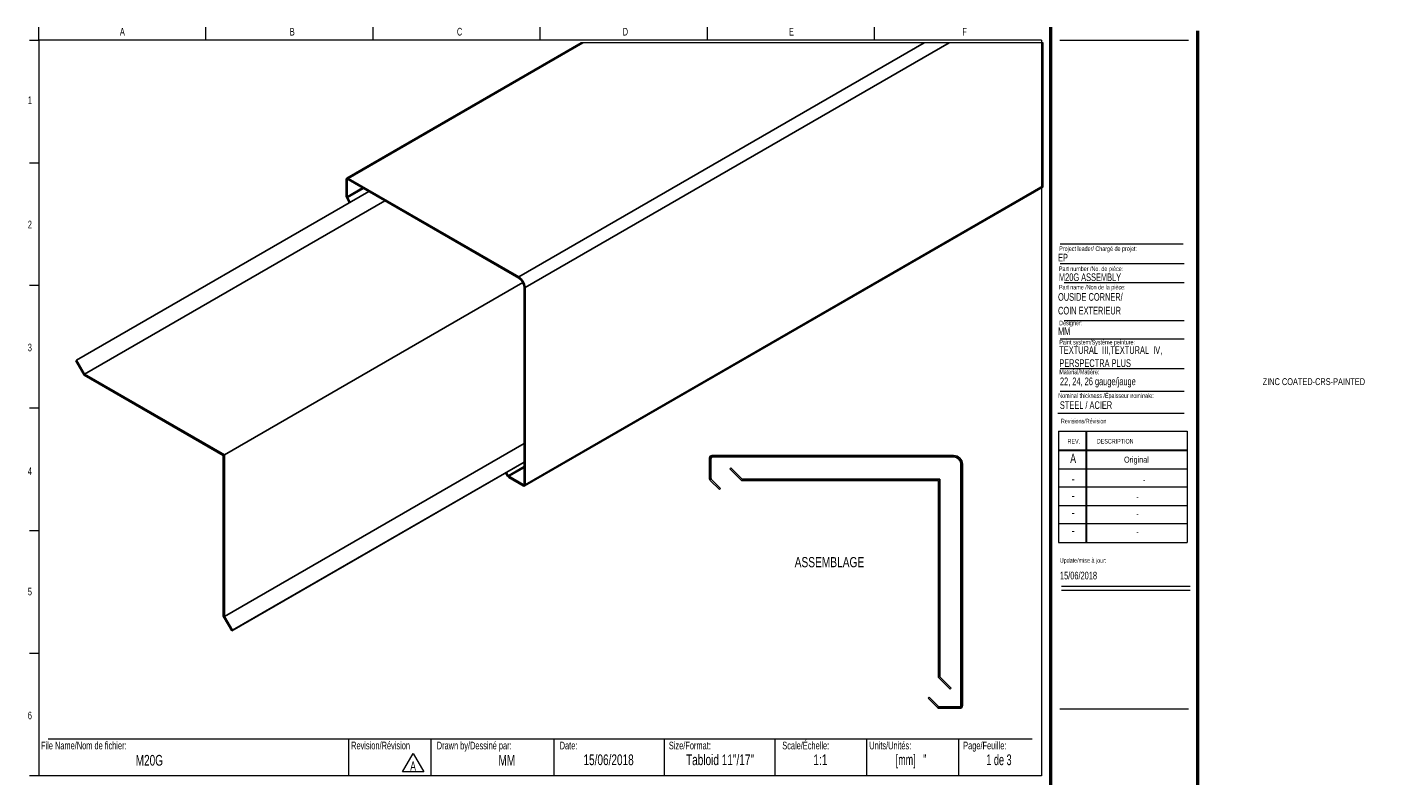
# Model space of a CAD drawing. Header units: inches. Extents: x 0.5 to 18.9, y 0.4 to 10.7.
import ezdxf

# ---------------------------------------------------------------- set-up
doc = ezdxf.new("R2010")
doc.units = ezdxf.units.IN
doc.header["$MEASUREMENT"] = 0
doc.layers.add('FORMAT', color=7, linetype='Continuous')
doc.styles.add('SLDTEXTSTYLE0', font='TXT', dxfattribs={"width": 0.7})
doc.styles.add('SLDTEXTSTYLE1', font='TXT', dxfattribs={"width": 0.633333})
doc.styles.add('SLDTEXTSTYLE2', font='TXT', dxfattribs={"width": 0.625})
doc.styles.add('SLDTEXTSTYLE3', font='TXT', dxfattribs={"width": 0.75})

# ---------------------------------------------------------------- blocks, each defined once
blk = doc.blocks.new('SW_NOTE_0')
at = {"color": 0, "linetype": 'Continuous', "lineweight": 0}
for p, q in [((-0.096, 0.017), (0.05, 0.27)), ((0.05, 0.27), (0.196, 0.017)), ((0.196, 0.017), (-0.096, 0.017))]:
    blk.add_line(p, q, dxfattribs=at)
at = {"color": 0, "linetype": 'Continuous', "lineweight": 0, "insert": (0.049, 0.161), "char_height": 0.125, "attachment_point": 2, "style": 'SLDTEXTSTYLE0'}
blk.add_mtext('A', dxfattribs=at)
blk = doc.blocks.new('SW_NOTE_1')
at = {"layer": 'FORMAT', "color": 0, "char_height": 0.10417, "attachment_point": 1, "style": 'SLDTEXTSTYLE0'}
for s, insert in [('TEXTURAL  III,TEXTURAL  IV,', (0, 0.134)), ('PERSPECTRA PLUS', (0, -0.044))]:
    blk.add_mtext(s, dxfattribs=dict(at, insert=insert))

msp = doc.modelspace()

# ---------------------------------------------------------------- linework, layer by layer
at = {"color": 7, "linetype": 'Continuous', "lineweight": 18}
for p, q in [((0.626, 10.517), (0.626, 10.694)), ((2.897, 10.517), (2.897, 10.694)), ((5.168, 10.517), (5.168, 10.694)), ((7.439, 10.517), (7.439, 10.694)), ((9.71, 10.694), (9.71, 10.517)), ((11.98, 10.694), (11.98, 10.517)), ((0.501, 10.517), (0.626, 10.517)), ((14.251, 10.517), (0.626, 10.517)), ((0.626, 10.517), (0.626, 0.517)), ((14.274, 10.479), (7.997, 10.479)), ((14.251, 10.517), (14.251, 0.517)), ((14.274, 8.524), (14.274, 10.479)), ((14.501, 10.517), (16.251, 10.517)), ((0.501, 8.85), (0.626, 8.85)), ((14.505, 7.48), (16.193, 7.48)), ((14.558, 7.223), (16.193, 7.223)), ((0.501, 7.184), (0.626, 7.184)), ((14.558, 6.707), (16.193, 6.707)), ((14.505, 6.457), (16.193, 6.457)), ((14.505, 6.053), (16.193, 6.053)), ((14.505, 5.745), (16.193, 5.745)), ((0.501, 5.517), (0.626, 5.517)), ((14.475, 5.447), (16.193, 5.447)), ((14.481, 5.199), (16.231, 5.199)), ((14.481, 5.199), (14.481, 3.689)), ((14.856, 5.199), (14.856, 3.689)), ((14.866, 5.199), (14.866, 3.689)), ((16.231, 5.199), (16.231, 3.689)), ((14.481, 4.949), (16.231, 4.949)), ((14.481, 4.939), (16.231, 4.939)), ((14.481, 4.689), (16.231, 4.689)), ((16.231, 4.439), (14.481, 4.439)), ((14.481, 4.189), (16.231, 4.189)), ((16.231, 3.939), (14.481, 3.939)), ((0.501, 3.85), (0.626, 3.85)), ((14.481, 3.689), (16.231, 3.689)), ((14.522, 3.095), (16.272, 3.095)), ((14.522, 3.039), (16.272, 3.039)), ((0.501, 2.184), (0.626, 2.184)), ((0.751, 1.017), (14.126, 1.017)), ((4.832, 1.017), (4.832, 0.517)), ((5.954, 1.017), (5.954, 0.517)), ((7.626, 1.017), (7.626, 0.517)), ((9.126, 1.017), (9.126, 0.517)), ((10.626, 1.017), (10.626, 0.517)), ((11.876, 1.017), (11.876, 0.517)), ((13.126, 1.017), (13.126, 0.517)), ((0.626, 0.517), (0.501, 0.517)), ((14.251, 0.517), (0.626, 0.517))]:
    msp.add_line(p, q, dxfattribs=at)
at = {"color": 7, "linetype": 'Continuous', "lineweight": 50}
for p, q in [((14.376, 10.694), (14.376, 0.392)), ((16.376, 0.392), (16.376, 10.642))]:
    msp.add_line(p, q, dxfattribs=at)
at = {"color": 7, "linetype": 'Continuous', "lineweight": 25}
for p, q in [((7.997, 10.479), (4.81, 8.64)), ((8.018, 10.479), (4.829, 8.638)), ((12.658, 10.479), (7.149, 7.299)), ((12.998, 10.479), (7.234, 7.152)), ((4.803, 8.623), (4.803, 8.398)), ((4.817, 8.615), (4.817, 8.389)), ((7.149, 7.299), (4.829, 8.638)), ((7.149, 7.282), (4.829, 8.622)), ((7.226, 4.456), (14.274, 8.524)), ((14.274, 8.537), (7.234, 4.472)), ((5.112, 8.458), (1.138, 6.164)), ((5.33, 8.332), (1.247, 5.975)), ((4.81, 8.372), (4.849, 8.306)), ((4.82, 8.378), (4.859, 8.312)), ((7.204, 7.22), (3.147, 4.878)), ((7.22, 4.481), (7.22, 7.16)), ((7.234, 4.472), (7.234, 7.152)), ((1.128, 6.158), (1.138, 6.164)), ((1.241, 5.962), (1.128, 6.158)), ((1.247, 5.975), (1.138, 6.164)), ((3.133, 4.87), (1.241, 5.962)), ((3.147, 4.878), (1.247, 5.975)), ((7.22, 5.034), (3.147, 2.683)), ((3.133, 2.685), (3.133, 4.87)), ((3.147, 2.683), (3.147, 4.878)), ((9.74, 4.834), (9.74, 4.558)), ((9.76, 4.834), (9.76, 4.558)), ((13.058, 4.87), (9.777, 4.87)), ((13.058, 4.85), (9.777, 4.85)), ((7.22, 4.781), (3.247, 2.488)), ((7.22, 4.781), (3.257, 2.494)), ((6.968, 4.636), (6.995, 4.589)), ((6.978, 4.642), (7.005, 4.595)), ((10.015, 4.689), (10.029, 4.703)), ((10.176, 4.528), (10.015, 4.689)), ((10.184, 4.548), (10.029, 4.703)), ((13.158, 1.469), (13.158, 4.75)), ((13.178, 1.469), (13.178, 4.75)), ((7.013, 4.587), (7.208, 4.474)), ((7.013, 4.57), (7.208, 4.458)), ((9.751, 4.532), (9.877, 4.406)), ((9.765, 4.547), (9.891, 4.42)), ((12.852, 4.528), (10.176, 4.528)), ((12.872, 4.548), (10.184, 4.548)), ((12.852, 1.853), (12.852, 4.528)), ((12.872, 1.861), (12.872, 4.548)), ((9.891, 4.42), (9.877, 4.406)), ((3.247, 2.488), (3.133, 2.685)), ((3.257, 2.494), (3.147, 2.683)), ((3.257, 2.494), (3.247, 2.488)), ((13.012, 1.692), (12.852, 1.853)), ((13.026, 1.706), (12.872, 1.861)), ((13.026, 1.706), (13.012, 1.692)), ((12.713, 1.57), (12.727, 1.584)), ((12.713, 1.57), (12.84, 1.444)), ((12.727, 1.584), (12.854, 1.458)), ((12.865, 1.453), (13.142, 1.453)), ((12.865, 1.433), (13.142, 1.433))]:
    msp.add_line(p, q, dxfattribs=at)
at = {"color": 8, "linetype": 'Continuous', "lineweight": 25}
for p, q in [((4.829, 8.622), (4.817, 8.615)), ((5.024, 8.509), (4.817, 8.389)), ((5.035, 8.502), (4.82, 8.378)), ((7.22, 4.719), (7.005, 4.595)), ((7.22, 4.706), (7.013, 4.587)), ((7.22, 4.481), (7.208, 4.474))]:
    msp.add_line(p, q, dxfattribs=at)
at = {"color": 7, "linetype": 'Continuous', "lineweight": 25}
for centre, radius, start, end in [((4.819, 8.626), 0.0158, 50.8045, 189.2084), ((4.824, 8.616), 0.00708, 50.8061, 189.2276), ((4.855, 8.399), 0.0523, 181.9655, 211.1426), ((4.841, 8.39), 0.0234, 181.9629, 211.1365), ((7.049, 7.143), 0.184, 2.6074, 57.392), ((7.066, 7.153), 0.154, 2.6027, 57.3965), ((9.777, 4.834), 0.0362, 90, 180), ((9.777, 4.834), 0.0162, 90, 180), ((13.058, 4.75), 0.12, 0, 90), ((13.058, 4.75), 0.1, 0, 90), ((7.04, 4.615), 0.0523, 208.8565, 238.0535), ((7.025, 4.606), 0.0234, 208.8303, 238.0751), ((7.213, 4.479), 0.00708, 230.784, 9.2219), ((7.218, 4.47), 0.0158, 230.7944, 9.2107), ((9.777, 4.558), 0.0362, 180, 225), ((9.777, 4.558), 0.0162, 180, 225), ((12.865, 1.469), 0.0362, 225, 270), ((12.865, 1.469), 0.0162, 225, 270), ((13.142, 1.469), 0.0162, 270, 0), ((13.142, 1.469), 0.0362, 270, 0)]:
    msp.add_arc(centre, radius, start, end, dxfattribs=at)
at = {"layer": 'FORMAT', "color": 250, "lineweight": 18, "true_color": 0x454545}
msp.add_line((14.505, 7.748), (16.176, 7.748), dxfattribs=at)
at = {"layer": 'FORMAT', "lineweight": 18}
msp.add_line((14.501, 1.427), (16.251, 1.427), dxfattribs=at)

# ---------------------------------------------------------------- block references
at = {"color": 7, "linetype": 'Continuous', "lineweight": 0}
msp.add_blockref('SW_NOTE_0', (5.663, 0.55), dxfattribs=at)
at = {"layer": 'FORMAT'}
msp.add_blockref('SW_NOTE_1', (14.494, 6.222), dxfattribs=at)

# ---------------------------------------------------------------- texts
at = {"color": 7, "linetype": 'Continuous', "lineweight": 0}
for s, insert, char_height, attachment_point, style in [('A', (1.761, 10.684), 0.104, 2, 'SLDTEXTSTYLE0'), ('B', (4.07, 10.684), 0.104, 2, 'SLDTEXTSTYLE0'), ('C', (6.344, 10.684), 0.104, 2, 'SLDTEXTSTYLE0'), ('D', (8.597, 10.684), 0.104, 2, 'SLDTEXTSTYLE0'), ('E', (10.853, 10.684), 0.104, 2, 'SLDTEXTSTYLE0'), ('F', (13.207, 10.684), 0.104, 2, 'SLDTEXTSTYLE0'), ('1', (0.504, 9.752), 0.104, 2, 'SLDTEXTSTYLE0'), ('2', (0.504, 8.062), 0.104, 2, 'SLDTEXTSTYLE0'), ('EP', (14.477, 7.613), 0.1042, 1, 'SLDTEXTSTYLE0'), ('Project leader/ Chargé de projet:', (14.493, 7.713), 0.0625, 1, 'SLDTEXTSTYLE0'), ('Part number /No. de pièce:', (14.489, 7.44), 0.0625, 1, 'SLDTEXTSTYLE0'), ('M20G ASSEMBLY', (14.489, 7.346), 0.10417, 1, 'SLDTEXTSTYLE0'), ('Designer:', (14.493, 6.703), 0.0625, 1, 'SLDTEXTSTYLE0'), ('MM', (14.477, 6.612), 0.1042, 1, 'SLDTEXTSTYLE0'), ('3', (0.504, 6.391), 0.104, 2, 'SLDTEXTSTYLE0'), ('Paint system/Système peinture:', (14.494, 6.442), 0.0625, 1, 'SLDTEXTSTYLE0'), ('ZINC COATED-CRS-PAINTED', (17.258, 5.921), 0.09375, 1, 'SLDTEXTSTYLE0'), ('Nominal thickness /Épaisseur nominale:', (14.48, 5.715), 0.0625, 1, 'SLDTEXTSTYLE0'), ('STEEL / ACIER', (14.502, 5.607), 0.10417, 1, 'SLDTEXTSTYLE0'), ('Revisions/Révision', (14.516, 5.369), 0.0625, 1, 'SLDTEXTSTYLE0'), ('REV.', (14.606, 5.095), 0.0625, 1, 'SLDTEXTSTYLE0'), ('DESCRIPTION', (15.004, 5.095), 0.0625, 1, 'SLDTEXTSTYLE0'), ('A', (14.682, 4.894), 0.125, 2, 'SLDTEXTSTYLE0'), ('Original', (15.542, 4.855), 0.0833, 2, 'SLDTEXTSTYLE0'), ('4', (0.504, 4.709), 0.104, 2, 'SLDTEXTSTYLE0'), ('-', (14.683, 4.617), 0.125, 2, 'SLDTEXTSTYLE0'), ('-', (15.647, 4.579), 0.0833, 2, 'SLDTEXTSTYLE0'), ('-', (14.683, 4.388), 0.125, 2, 'SLDTEXTSTYLE0'), ('-', (15.556, 4.349), 0.0833, 2, 'SLDTEXTSTYLE0'), ('-', (14.683, 4.157), 0.125, 2, 'SLDTEXTSTYLE0'), ('-', (15.556, 4.118), 0.0833, 2, 'SLDTEXTSTYLE0'), ('-', (14.683, 3.914), 0.125, 2, 'SLDTEXTSTYLE0'), ('-', (15.556, 3.875), 0.0833, 2, 'SLDTEXTSTYLE0'), ('Update/mise à jour:', (14.501, 3.475), 0.0625, 1, 'SLDTEXTSTYLE0'), ('15/06/2018', (14.503, 3.29), 0.1042, 1, 'SLDTEXTSTYLE0'), ('5', (0.504, 3.072), 0.104, 2, 'SLDTEXTSTYLE0'), ('6', (0.504, 1.388), 0.104, 2, 'SLDTEXTSTYLE0'), ('File Name/Nom de fichier:', (0.655, 0.979), 0.10417, 1, 'SLDTEXTSTYLE0'), ('Revision/Révision', (4.87, 0.979), 0.10417, 1, 'SLDTEXTSTYLE0'), ('Drawn by/Dessiné par:', (6.033, 0.979), 0.10417, 1, 'SLDTEXTSTYLE0'), ('Date:', (7.704, 0.979), 0.1042, 1, 'SLDTEXTSTYLE0'), ('Size/Format:', (9.188, 0.979), 0.10417, 1, 'SLDTEXTSTYLE0'), ('Scale/Échelle:', (10.729, 0.979), 0.10417, 1, 'SLDTEXTSTYLE0'), ('Units/Unités:', (11.911, 0.979), 0.10417, 1, 'SLDTEXTSTYLE0'), ('Page/Feuille:', (13.188, 0.979), 0.10417, 1, 'SLDTEXTSTYLE0'), ('M20G', (2.128, 0.799), 0.1458, 2, 'SLDTEXTSTYLE0'), ('MM', (6.986, 0.799), 0.1458, 2, 'SLDTEXTSTYLE0'), ('15/06/2018', (8.369, 0.806), 0.1458, 2, 'SLDTEXTSTYLE0'), ('Tabloid 11"/17"', (9.883, 0.806), 0.14583, 2, 'SLDTEXTSTYLE0'), ('1:1', (11.247, 0.806), 0.1458, 2, 'SLDTEXTSTYLE0'), ('[mm]   "', (12.479, 0.806), 0.1458, 2, 'SLDTEXTSTYLE2'), ('1 de 3', (13.674, 0.806), 0.1458, 2, 'SLDTEXTSTYLE1')]:
    msp.add_mtext(s, dxfattribs=dict(at, insert=insert, char_height=char_height, attachment_point=attachment_point, style=style))
at = {"layer": 'FORMAT', "attachment_point": 1}
for s, insert, char_height, style in [('Part name /Non de la pièce:', (14.489, 7.19), 0.0625, 'SLDTEXTSTYLE0'), ('OUSIDE CORNER/', (14.477, 7.078), 0.10417, 'SLDTEXTSTYLE0'), ('COIN EXTERIEUR', (14.477, 6.892), 0.10417, 'SLDTEXTSTYLE0'), ('Material/Matière:', (14.494, 6.037), 0.0625, 'SLDTEXTSTYLE0'), ('22, 24, 26 gauge/jauge', (14.503, 5.93), 0.10417, 'SLDTEXTSTYLE0'), ('ASSEMBLAGE', (10.898, 3.489), 0.1378, 'SLDTEXTSTYLE3')]:
    msp.add_mtext(s, dxfattribs=dict(at, insert=insert, char_height=char_height, style=style))

doc.saveas('drawing.dxf')
